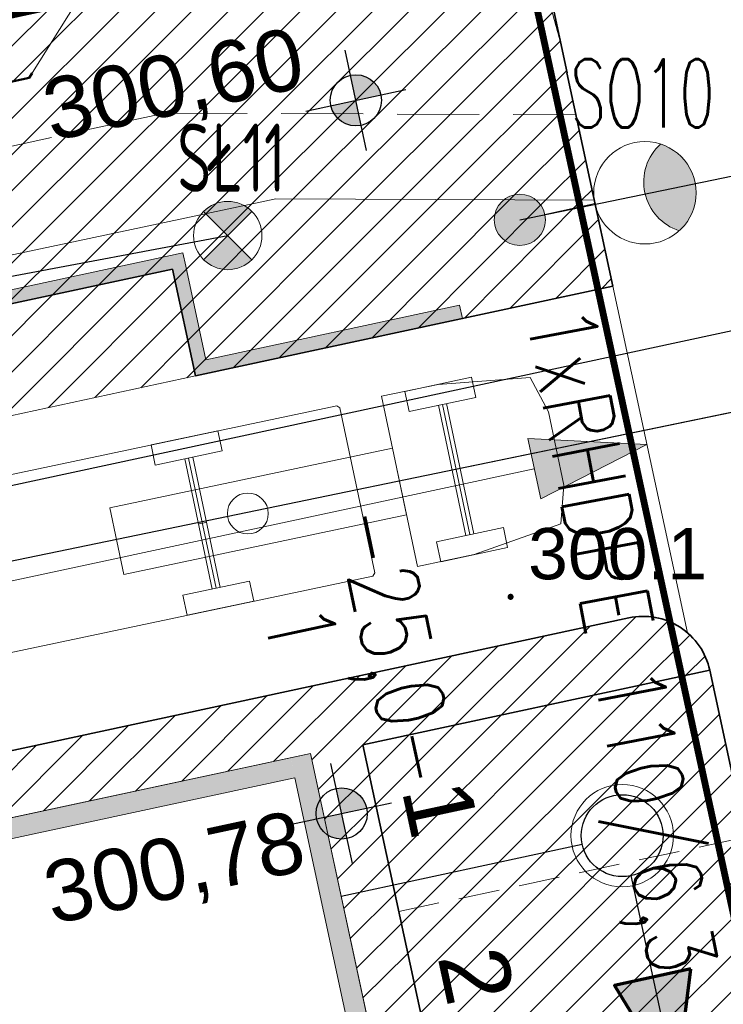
# Model space of a CAD drawing. Header units: metres. Extents: x 6567600 to 13135881, y 5574237 to 11149086.
# Tile 66 of 120: x 6567880 to 6567890, y 5574447 to 5574461. Entities that reach past the tile are written whole.
import ezdxf
from ezdxf.enums import TextEntityAlignment as Align

# ---------------------------------------------------------------- set-up
doc = ezdxf.new("R2010")
doc.units = ezdxf.units.M
for name, pattern in [('zzzxref_260316$0$_PZT$0$Kropki przerywana 1', [250, 150, -100]), ('zzzxref_260316$0$PR1183 Chorzów Metalowców V09_TT$0$Krawędzie ukryte', [1.7, 1.2, -0.5]), ('zzzxref_260316$0$PR1183 Chorzów Metalowców V09_TT$0$Przerywana', [2.4, 1.2, -1.2]), ('zzzxref_260316$0$PR1183 Chorzów Metalowców V09_TT$0$Przerywana gęsta', [0.9, 0.6, -0.3])]:
    doc.linetypes.add(name, pattern=pattern)
for name, color, linetype in [('SEL_atrybut_bloku1', 7, 'Continuous'), ('SEL_atrybut_bloku2', 9, 'Continuous'), ('zzzxref_260316$0$_MDCP$0$OTRN_O', 7, 'Continuous'), ('zzzxref_260316$0$_PZT$0$FORMA - Arch 01 - PZT 0 ZAKRES OPRACOWANIA', 7, 'Continuous'), ('zzzxref_260316$0$PR1183 Chorzów Metalowców V09_TT$0$01FORMA - PZT - Inne obiekty', 7, 'Continuous'), ('zzzxref_260316$0$PR1183 Chorzów Metalowców V09_TT$0$FORMA - Arch 01 - PZT 1 Strefy', 7, 'Continuous'), ('zzzxref_260316$0$PR1183 Chorzów Metalowców V09_TT$0$FORMA - Arch 01 - PZT 2 Budynki', 7, 'Continuous'), ('zzzxref_260316$0$PR1183 Chorzów Metalowców V09_TT$0$FORMA - Arch 01 - PZT 2 Inne obiekty', 7, 'Continuous'), ('zzzxref_260316$0$PR1183 Chorzów Metalowców V09_TT$0$FORMA - Arch 01 - PZT-3 Ukształtowanie terenu', 7, 'Continuous'), ('zzzxref_260316$0$PR1183 Chorzów Metalowców V09_TT$0$FORMA - Arch 01 - PZT-3 Zagospodarowanie', 7, 'Continuous')]:
    doc.layers.add(name, color=color, linetype=linetype)
for name, color, linetype, lineweight in [('SEL_OPIS_legenda', 7, 'Continuous', 18), ('SEL_sieci_oswietlenie_oprawy', 152, 'Continuous', 20), ('SEN_kanalizacja_kablowa', 30, 'SEN_t', 20), ('zzzxref_260316$0$_MDCP$0$OTRN', 7, 'Continuous', 13), ('zzzxref_260316$0$_MDCP$1$GES_PrzewodWodociagowy', 5, 'Continuous', 18), ('zzzxref_260316$0$_TT_KAN_D', 96, 'Continuous', 25), ('zzzxref_260316$0$_TT_KAN_S_ZEWN', 34, 'Continuous', 25)]:
    doc.layers.add(name, color=color, linetype=linetype, lineweight=lineweight)
doc.layers.add('SEL_sieci_kable_nN_oswietlenie', color=7, linetype='SEL_eNN', lineweight=30, true_color=0xff7a7a)
doc.styles.add('ARIAL', font='ARIALN.TTF', dxfattribs={"width": 0.8})
doc.styles.add('ROMANS', font='romans.shx', dxfattribs={"width": 0.8})
doc.styles.add('zzzxref_260316$0$$TD_AUDIT_GENERATED_(9E16A)', font='arial.ttf', dxfattribs={"width": 0.9})
doc.styles.add('zzzxref_260316$0$$TD_AUDIT_GENERATED_(B0E6E)', font='arial.ttf')
doc.styles.add('zzzxref_260316$0$$TD_AUDIT_GENERATED_(B0E75)', font='arial.ttf')
doc.linetypes.add('SEL_eNN', pattern='A,5,["eNN",ARIAL,S=1,R=0,X=1.45,Y=0.25],5', length=10)
doc.linetypes.add('SEN_t', pattern='A,5,["t",ARIAL,S=1,R=0,X=2.1,Y=0.25],5', length=10)
doc.linetypes.add('zzzxref_260316$0$PR1183 Chorzów Metalowców V09_TT$0$X 1_2', pattern='A,0,[8,PR1183 ChorzĂłw MetalowcĂłw V091.Shx,S=0.039206,R=0,X=0,Y=0],-4.94,0', length=4.94)
pattern_1 = [(45, (0, 1.2501), (-0.265165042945, 0.265165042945), [])]

# ---------------------------------------------------------------- blocks, each defined once
blk = doc.blocks.new('oprawa zewnetrzna stojaca')
for points in [[(2.625, 0, 0.267949), (2.25, 0.65, 0.57735), (2.25, -0.65, 0.267949)], [(0.375, 0, 1), (-0.375, 0, 1)]]:
    blk.add_hatch(color=256).paths.add_polyline_path(points)
blk.add_line((1.125, 0), (0.375, 0))
for centre, radius in [((1.875, 0), 0.75), ((0, 0), 0.375)]:
    blk.add_circle(centre, radius)
blk.add_arc((2.625, 0), 0.75, 120, 240)
at = {"layer": 'SEL_atrybut_bloku1', "style": 'ROMANS', "width": 0.6, "flags": 8}
blk.add_attdef('TYP', text='', height=1, dxfattribs=at).set_placement((1.873, 0.9), align=Align.CENTER)
at = {"layer": 'SEL_atrybut_bloku2', "style": 'ROMANS', "width": 0.6, "flags": 8}
for tag, p in [('OPIS1', (1.873, -1.638)), ('OPIS2', (1.873, -2.499))]:
    blk.add_attdef(tag, text='', height=0.75, dxfattribs=at).set_placement(p, align=Align.CENTER)
blk = doc.blocks.new('zzzxref_260316$0$_MDCP$0$OTRN')
at = {"layer": 'zzzxref_260316$0$_MDCP$0$OTRN', "color": 0, "const_width": 0.09}
blk.add_lwpolyline([(-0.045, 0, 1), (0.045, 0, 1)], format="xyb", close=True, dxfattribs=at)
at = {"layer": 'zzzxref_260316$0$_MDCP$0$OTRN_O', "color": 0, "style": 'zzzxref_260316$0$$TD_AUDIT_GENERATED_(9E16A)'}
blk.add_attdef('RZEDNA', (0.514, 0.515), '', height=1.5, dxfattribs=at)
blk = doc.blocks.new('zzzxref_260316$0$PR1183 Chorzów Metalowców V09_TT$0$Miejsca parkingowe 27[20]', base_point=(6567884.647, 5574449.116))
at = {"layer": 'zzzxref_260316$0$PR1183 Chorzów Metalowców V09_TT$0$FORMA - Arch 01 - PZT-3 Zagospodarowanie', "color": 7, "linetype": 'zzzxref_260316$0$PR1183 Chorzów Metalowców V09_TT$0$Przerywana gęsta', "lineweight": 13}
for p, q in [((6567885.173, 5574446.672), (6567890.252, 5574447.763)), ((6567885.698, 5574444.228), (6567890.777, 5574445.319)), ((6567886.223, 5574441.783), (6567891.302, 5574442.875)), ((6567886.748, 5574439.339), (6567891.828, 5574440.431))]:
    blk.add_line(p, q, dxfattribs=at)
at = {"layer": 'zzzxref_260316$0$PR1183 Chorzów Metalowców V09_TT$0$FORMA - Arch 01 - PZT-3 Zagospodarowanie', "color": 7, "lineweight": 13, "style": 'zzzxref_260316$0$$TD_AUDIT_GENERATED_(B0E75)'}
for tag, p in [('num_start_0', (6567885.782, 5574448.18)), ('num_start_1', (6567886.308, 5574445.736)), ('num_start_2', (6567886.833, 5574443.283)), ('num_start_3', (6567887.358, 5574440.847)), ('num_start_4', (6567887.884, 5574438.395))]:
    blk.add_attdef(tag, text='', height=1, rotation=282.1296, dxfattribs=at).set_placement(p, align=Align.MIDDLE_CENTER)
blk = doc.blocks.new('zzzxref_260316$0$PR1183 Chorzów Metalowców V09_TT$0$Koty wysokościowe_47', base_point=(6567884.543, 5574458.56))
at = {"layer": 'zzzxref_260316$0$PR1183 Chorzów Metalowców V09_TT$0$FORMA - Arch 01 - PZT-3 Ukształtowanie terenu', "linetype": 'Continuous', "lineweight": 25}
for points in [[(6567884.543, 5574458.56), (6567884.909, 5574458.638), (6567884.851, 5574458.773), (6567884.746, 5574458.875), (6567884.61, 5574458.928), (6567884.464, 5574458.926)], [(6567884.543, 5574458.56), (6567884.176, 5574458.481), (6567884.234, 5574458.346), (6567884.339, 5574458.245), (6567884.475, 5574458.191), (6567884.622, 5574458.193)]]:
    blk.add_hatch(color=6, dxfattribs=at).paths.add_polyline_path(points)
at = {"layer": 'zzzxref_260316$0$PR1183 Chorzów Metalowców V09_TT$0$FORMA - Arch 01 - PZT-3 Ukształtowanie terenu', "color": 6, "linetype": 'Continuous', "lineweight": 25}
for p, q in [((6567884.7, 5574457.826), (6567884.385, 5574459.293)), ((6567883.81, 5574458.402), (6567885.276, 5574458.717))]:
    blk.add_line(p, q, dxfattribs=at)
blk.add_circle((6567884.543, 5574458.56), 0.375, dxfattribs=at)
at = {"layer": 'zzzxref_260316$0$PR1183 Chorzów Metalowców V09_TT$0$FORMA - Arch 01 - PZT-3 Ukształtowanie terenu', "color": 6, "lineweight": 25, "insert": (6567880.118, 5574457.795), "char_height": 0.9, "attachment_point": 7, "rotation": 12.1296, "style": 'zzzxref_260316$0$$TD_AUDIT_GENERATED_(B0E6E)'}
blk.add_mtext('\\A1;{\\pql;\\fArial|b0|i0|c238|p0;\\W1.000000;300,60}', dxfattribs=at)
blk = doc.blocks.new('zzzxref_260316$0$PR1183 Chorzów Metalowców V09_TT$0$Koty wysokościowe_34', base_point=(6567884.334, 5574448.109))
at = {"layer": 'zzzxref_260316$0$PR1183 Chorzów Metalowców V09_TT$0$FORMA - Arch 01 - PZT-3 Ukształtowanie terenu', "linetype": 'Continuous', "lineweight": 25}
for points in [[(6567884.334, 5574448.109), (6567884.7, 5574448.188), (6567884.642, 5574448.322), (6567884.537, 5574448.424), (6567884.401, 5574448.478), (6567884.255, 5574448.476)], [(6567884.334, 5574448.109), (6567883.967, 5574448.031), (6567884.025, 5574447.896), (6567884.13, 5574447.794), (6567884.266, 5574447.74), (6567884.413, 5574447.743)]]:
    blk.add_hatch(color=6, dxfattribs=at).paths.add_polyline_path(points)
at = {"layer": 'zzzxref_260316$0$PR1183 Chorzów Metalowców V09_TT$0$FORMA - Arch 01 - PZT-3 Ukształtowanie terenu', "color": 6, "linetype": 'Continuous', "lineweight": 25}
for p, q in [((6567884.491, 5574447.376), (6567884.176, 5574448.843)), ((6567883.6, 5574447.952), (6567885.067, 5574448.267))]:
    blk.add_line(p, q, dxfattribs=at)
blk.add_circle((6567884.334, 5574448.109), 0.375, dxfattribs=at)
at = {"layer": 'zzzxref_260316$0$PR1183 Chorzów Metalowców V09_TT$0$FORMA - Arch 01 - PZT-3 Ukształtowanie terenu', "color": 6, "lineweight": 25, "insert": (6567880.129, 5574446.319), "char_height": 0.9, "attachment_point": 7, "rotation": 12.1296, "style": 'zzzxref_260316$0$$TD_AUDIT_GENERATED_(B0E6E)'}
blk.add_mtext('\\A1;{\\pql;\\fArial|b0|i0|c238|p0;\\W1.000000;300,78}', dxfattribs=at)
blk = doc.blocks.new('zzzxref_260316$0$PR1183 Chorzów Metalowców V09_TT$0$Linia_1', base_point=(6567876.138, 5574450.794))
at = {"layer": 'zzzxref_260316$0$PR1183 Chorzów Metalowców V09_TT$0$FORMA - Arch 01 - PZT-3 Zagospodarowanie', "linetype": 'Continuous', "lineweight": 0, "true_color": 0x000000}
blk.add_hatch(color=18, dxfattribs=at).paths.add_polyline_path([(6567888.806, 5574453.517), (6567887.06, 5574453.604), (6567887.25, 5574452.719)])
at = {"layer": 'zzzxref_260316$0$PR1183 Chorzów Metalowców V09_TT$0$FORMA - Arch 01 - PZT-3 Zagospodarowanie', "color": 7, "linetype": 'Continuous', "lineweight": 13}
for p, q in [((6567887.25, 5574452.719), (6567887.06, 5574453.604)), ((6567888.806, 5574453.517), (6567887.06, 5574453.604)), ((6567888.806, 5574453.517), (6567887.25, 5574452.719))]:
    blk.add_line(p, q, dxfattribs=at)
at = {"layer": 'zzzxref_260316$0$PR1183 Chorzów Metalowców V09_TT$0$FORMA - Arch 01 - PZT-3 Zagospodarowanie', "color": 7, "linetype": 'Continuous', "lineweight": 18}
blk.add_line((6567876.138, 5574450.794), (6567887.155, 5574453.162), dxfattribs=at)
blk = doc.blocks.new('zzzxref_260316$0$PR1183 Chorzów Metalowców V09_TT$0$Ściana_21', base_point=(6567882.192, 5574454.521))
at = {"layer": 'zzzxref_260316$0$PR1183 Chorzów Metalowców V09_TT$0$FORMA - Arch 01 - PZT 2 Inne obiekty', "linetype": 'Continuous', "lineweight": 13, "true_color": 0xbb77e3}
blk.add_hatch(color=191, dxfattribs=at).paths.add_polyline_path([(6567882.388, 5574454.563), (6567886.105, 5574455.362), (6567886.063, 5574455.557), (6567882.345, 5574454.758)])
at = {"layer": 'zzzxref_260316$0$PR1183 Chorzów Metalowców V09_TT$0$FORMA - Arch 01 - PZT 2 Inne obiekty', "color": 191, "linetype": 'Continuous', "lineweight": 13, "true_color": 0xbb77e3, "flags": 128}
for points in [[(6567886.063, 5574455.557), (6567882.345, 5574454.758)], [(6567886.105, 5574455.362), (6567886.063, 5574455.557)], [(6567882.388, 5574454.563), (6567886.105, 5574455.362)]]:
    blk.add_lwpolyline(points, dxfattribs=at)
blk = doc.blocks.new('zzzxref_260316$0$PR1183 Chorzów Metalowców V09_TT$0$Ściana_20', base_point=(6567881.856, 5574456.085))
at = {"layer": 'zzzxref_260316$0$PR1183 Chorzów Metalowców V09_TT$0$FORMA - Arch 01 - PZT 2 Inne obiekty', "linetype": 'Continuous', "lineweight": 13, "true_color": 0xbb77e3}
for points in [[(6567882.345, 5574454.758), (6567882.051, 5574456.127), (6567881.856, 5574456.085), (6567882.15, 5574454.716)], [(6567882.15, 5574454.716), (6567882.192, 5574454.521), (6567882.345, 5574454.758)], [(6567882.345, 5574454.758), (6567882.192, 5574454.521), (6567882.388, 5574454.563)]]:
    blk.add_hatch(color=191, dxfattribs=at).paths.add_polyline_path(points)
at = {"layer": 'zzzxref_260316$0$PR1183 Chorzów Metalowców V09_TT$0$FORMA - Arch 01 - PZT 2 Inne obiekty', "color": 191, "linetype": 'Continuous', "lineweight": 13, "true_color": 0xbb77e3, "flags": 128}
for points in [[(6567881.856, 5574456.085), (6567882.192, 5574454.521)], [(6567882.345, 5574454.758), (6567882.051, 5574456.127)], [(6567882.192, 5574454.521), (6567882.388, 5574454.563)]]:
    blk.add_lwpolyline(points, dxfattribs=at)
blk = doc.blocks.new('zzzxref_260316$0$PR1183 Chorzów Metalowców V09_TT$0$Ściana_19', base_point=(6567874.816, 5574454.572))
at = {"layer": 'zzzxref_260316$0$PR1183 Chorzów Metalowców V09_TT$0$FORMA - Arch 01 - PZT 2 Inne obiekty', "linetype": 'Continuous', "lineweight": 13, "true_color": 0xbb77e3}
for points in [[(6567881.814, 5574456.281), (6567874.774, 5574454.768), (6567874.816, 5574454.572), (6567881.856, 5574456.085)], [(6567881.814, 5574456.281), (6567881.856, 5574456.085), (6567882.009, 5574456.323)], [(6567881.856, 5574456.085), (6567882.051, 5574456.127), (6567882.009, 5574456.323)]]:
    blk.add_hatch(color=191, dxfattribs=at).paths.add_polyline_path(points)
at = {"layer": 'zzzxref_260316$0$PR1183 Chorzów Metalowców V09_TT$0$FORMA - Arch 01 - PZT 2 Inne obiekty', "color": 191, "linetype": 'Continuous', "lineweight": 13, "true_color": 0xbb77e3, "flags": 128}
for points in [[(6567882.009, 5574456.323), (6567874.774, 5574454.768)], [(6567882.009, 5574456.323), (6567882.051, 5574456.127)], [(6567874.816, 5574454.572), (6567881.856, 5574456.085)]]:
    blk.add_lwpolyline(points, dxfattribs=at)
blk = doc.blocks.new('zzzxref_260316$0$PR1183 Chorzów Metalowców V09_TT$0$Ściana_5', base_point=(6567883.877, 5574448.989))
at = {"layer": 'zzzxref_260316$0$PR1183 Chorzów Metalowców V09_TT$0$FORMA - Arch 01 - PZT 2 Budynki', "linetype": 'Continuous', "lineweight": 0, "true_color": 0x000000}
for points in [[(6567869.028, 5574445.491), (6567883.647, 5574448.633), (6567883.584, 5574448.926), (6567868.965, 5574445.784)], [(6567868.965, 5574445.784), (6567868.672, 5574445.721), (6567868.735, 5574445.428)], [(6567868.965, 5574445.784), (6567868.735, 5574445.428), (6567869.028, 5574445.491)]]:
    blk.add_hatch(color=18, dxfattribs=at).paths.add_polyline_path(points)
at = {"layer": 'zzzxref_260316$0$PR1183 Chorzów Metalowców V09_TT$0$FORMA - Arch 01 - PZT 2 Budynki', "color": 7, "linetype": 'Continuous', "lineweight": 18, "flags": 128}
for points in [[(6567883.584, 5574448.926), (6567868.965, 5574445.784)], [(6567868.735, 5574445.428), (6567883.647, 5574448.633)], [(6567868.735, 5574445.428), (6567868.672, 5574445.721)]]:
    blk.add_lwpolyline(points, dxfattribs=at)
blk = doc.blocks.new('zzzxref_260316$0$PR1183 Chorzów Metalowców V09_TT$0$Ściana_4', base_point=(6567887.371, 5574432.73))
at = {"layer": 'zzzxref_260316$0$PR1183 Chorzów Metalowców V09_TT$0$FORMA - Arch 01 - PZT 2 Budynki', "linetype": 'Continuous', "lineweight": 0, "true_color": 0x000000}
for points in [[(6567883.877, 5574448.989), (6567883.584, 5574448.926), (6567883.647, 5574448.633)], [(6567883.647, 5574448.633), (6567883.94, 5574448.696), (6567883.877, 5574448.989)], [(6567883.647, 5574448.633), (6567887.078, 5574432.667), (6567887.371, 5574432.73), (6567883.94, 5574448.696)]]:
    blk.add_hatch(color=18, dxfattribs=at).paths.add_polyline_path(points)
at = {"layer": 'zzzxref_260316$0$PR1183 Chorzów Metalowców V09_TT$0$FORMA - Arch 01 - PZT 2 Budynki', "color": 7, "linetype": 'Continuous', "lineweight": 18, "flags": 128}
for points in [[(6567883.877, 5574448.989), (6567883.584, 5574448.926)], [(6567887.371, 5574432.73), (6567883.877, 5574448.989)], [(6567883.647, 5574448.633), (6567887.078, 5574432.667)]]:
    blk.add_lwpolyline(points, dxfattribs=at)
blk = doc.blocks.new('zzzxref_260316')
at = {"layer": 'zzzxref_260316$0$_TT_KAN_S_ZEWN', "lineweight": 70}
blk.add_hatch(color=256, dxfattribs=at).paths.add_polyline_path([(6567889.45, 5574447.083), (6567888.329, 5574446.84), (6567889.237, 5574445.357)])
at = {"layer": 'zzzxref_260316$0$PR1183 Chorzów Metalowców V09_TT$0$FORMA - Arch 01 - PZT 1 Strefy', "linetype": 'Continuous', "lineweight": 0, "true_color": 0x786554}
h = blk.add_hatch(dxfattribs=at)
h.set_pattern_fill('ANSI31', color=37, scale=3, style=0)
h.set_pattern_definition(pattern_1)
h.paths.add_polyline_path([(6567884.905, 5574472.973), (6567851.261, 5574465.742), (6567851.757, 5574463.435), (6567855.246, 5574457.551), (6567862.162, 5574456.357), (6567879.755, 5574460.138), (6567881.026, 5574462.166), (6567882.349, 5574464.276), (6567886.2, 5574464.979), (6567886.604, 5574465.066)])
h = blk.add_hatch(dxfattribs=at)
h.set_pattern_fill('ANSI31', color=37, scale=3, style=0)
h.set_pattern_definition(pattern_1)
h.paths.add_polyline_path([(6567855.246, 5574457.551), (6567851.757, 5574463.435), (6567854.181, 5574452.156), (6567854.544, 5574450.466), (6567856.5, 5574450.886), (6567856.137, 5574452.572), (6567883.371, 5574458.365), (6567888.037, 5574458.345), (6567887.53, 5574460.703, 0.007414), (6567887.327, 5574461.398), (6567886.587, 5574465.143), (6567882.349, 5574464.276), (6567879.755, 5574460.138), (6567862.162, 5574456.357)])
at = {"layer": 'zzzxref_260316$0$PR1183 Chorzów Metalowców V09_TT$0$FORMA - Arch 01 - PZT 1 Strefy', "linetype": 'Continuous', "lineweight": 0, "true_color": 0x577933}
h = blk.add_hatch(dxfattribs=at)
h.set_pattern_fill('ANSI31', color=77, scale=3, style=0)
h.set_pattern_definition(pattern_1)
h.paths.add_polyline_path([(6567874.014, 5574370.037), (6567903.73, 5574376.76), (6567926.87, 5574389.48), (6567941.769, 5574411.258), (6567945.87, 5574426.93), (6567946.274, 5574439.041), (6567944.961, 5574439.568), (6567943.09, 5574448.275), (6567939.696, 5574459.298), (6567938.856, 5574458.437), (6567945.454, 5574427.738), (6567940.566, 5574426.687), (6567942.208, 5574419.044, -0.198349), (6567940.833, 5574411.513), (6567926.815, 5574391.018), (6567903.433, 5574378.164), (6567873.643, 5574371.762)])
h = blk.add_hatch(dxfattribs=at)
h.set_pattern_fill('ANSI31', color=77, scale=3, style=0)
h.set_pattern_definition(pattern_1)
h.paths.add_polyline_path([(6567856.5, 5574450.883), (6567867.644, 5574453.192), (6567867.702, 5574452.91), (6567867.754, 5574452.668), (6567875.153, 5574454.258), (6567874.816, 5574455.822), (6567881.856, 5574457.335), (6567882.192, 5574455.771), (6567886.105, 5574456.612), (6567888.307, 5574457.085), (6567888.037, 5574458.345), (6567883.371, 5574458.365), (6567856.137, 5574452.572)])
at = {"layer": 'zzzxref_260316$0$PR1183 Chorzów Metalowców V09_TT$0$FORMA - Arch 01 - PZT 1 Strefy', "linetype": 'Continuous', "lineweight": 0, "true_color": 0x7c7938}
h = blk.add_hatch(dxfattribs=at)
h.set_pattern_fill('ANSI31', color=57, scale=3, style=0)
h.set_pattern_definition(pattern_1)
h.paths.add_polyline_path([(6567874.816, 5574455.822), (6567875.153, 5574454.258), (6567882.192, 5574455.771), (6567881.856, 5574457.335)])
at = {"layer": 'zzzxref_260316$0$PR1183 Chorzów Metalowców V09_TT$0$FORMA - Arch 01 - PZT 1 Strefy', "linetype": 'Continuous', "lineweight": 0, "true_color": 0x606060}
h = blk.add_hatch(dxfattribs=at)
h.set_pattern_fill('ANSI31', color=251, scale=3, style=0)
h.set_pattern_definition(pattern_1)
h.paths.add_polyline_path([(6567871.897, 5574369.582), (6567874.014, 5574370.037), (6567873.643, 5574371.762), (6567903.422, 5574378.162), (6567909.835, 5574381.687), (6567906.331, 5574397.99), (6567901.444, 5574396.94), (6567900.638, 5574400.689, 0.414214), (6567899.925, 5574401.149), (6567899.749, 5574401.111), (6567903.66, 5574382.913), (6567879.003, 5574377.614), (6567879.525, 5574375.189), (6567879.51, 5574375.186), (6567873.199, 5574373.83), (6567872.678, 5574376.254), (6567872.546, 5574376.226), (6567856.579, 5574450.519), (6567867.702, 5574452.91), (6567867.644, 5574453.192), (6567854.542, 5574450.478), (6567857.367, 5574437.331), (6567857.331, 5574437.354), (6567866.955, 5574392.574), (6567867.301, 5574390.966), (6567869.023, 5574382.952), (6567871.013, 5574373.692), (6567871.082, 5574373.375), (6567871.526, 5574371.307)])
h = blk.add_hatch(dxfattribs=at)
h.set_pattern_fill('ANSI31', color=251, scale=3, style=0)
h.set_pattern_definition(pattern_1)
h.paths.add_polyline_path([(6567873.813, 5574449.06), (6567873.254, 5574449.421), (6567868.664, 5574448.435), (6567868.965, 5574447.035), (6567883.877, 5574450.239), (6567887.039, 5574435.525), (6567887.215, 5574435.563, 0.414595), (6567887.676, 5574436.276), (6567884.647, 5574450.366), (6567889.726, 5574451.46, 0.413738), (6567888.539, 5574452.225)])
at = {"layer": 'zzzxref_260316$0$PR1183 Chorzów Metalowców V09_TT$0$FORMA - Arch 01 - PZT 1 Strefy', "linetype": 'Continuous', "lineweight": 0, "true_color": 0x4b7a78}
h = blk.add_hatch(dxfattribs=at)
h.set_pattern_fill('ANSI31', color=137, scale=3, style=0)
h.set_pattern_definition(pattern_1)
h.paths.add_polyline_path([(6567889.726, 5574451.458), (6567884.647, 5574450.366), (6567887.555, 5574436.836), (6567892.634, 5574437.928)])
at = {"color": 30, "linetype": 'zzzxref_260316$0$PR1183 Chorzów Metalowców V09_TT$0$Przerywana', "lineweight": 50}
for p, q in [((6567882.349, 5574464.276), (6567879.755, 5574460.138)), ((6567879.755, 5574460.138), (6567862.162, 5574456.357))]:
    blk.add_line(p, q, dxfattribs=at)
at = {"color": 7, "linetype": 'Continuous', "lineweight": 13}
for p, q in [((6567886.155, 5574453.433), (6567885.752, 5574455.341)), ((6567886.214, 5574453.446), (6567885.811, 5574455.354)), ((6567886.273, 5574453.458), (6567885.87, 5574455.366)), ((6567882.438, 5574452.648), (6567882.035, 5574454.556)), ((6567882.496, 5574452.66), (6567882.093, 5574454.568)), ((6567882.555, 5574452.673), (6567882.152, 5574454.581)), ((6567882.344, 5574453.625), (6567882.246, 5574453.604)), ((6567882.334, 5574453.623), (6567882.334, 5574453.623))]:
    blk.add_line(p, q, dxfattribs=at)
at = {"color": 7, "linetype": 'Continuous', "lineweight": 13, "flags": 128}
for points in [[(6567885.749, 5574455.647), (6567884.918, 5574455.472), (6567885.445, 5574452.977)], [(6567885.26, 5574455.544), (6567886.238, 5574455.751), (6567886.3, 5574455.457)], [(6567887.362, 5574455.245), (6567887.094, 5574455.748), (6567885.749, 5574455.647)], [(6567886.3, 5574455.457), (6567885.322, 5574455.25), (6567885.26, 5574455.544)], [(6567884.789, 5574452.838), (6567871.189, 5574449.966), (6567870.662, 5574452.461), (6567884.262, 5574455.333)], [(6567884.262, 5574455.333), (6567884.309, 5574455.302), (6567884.82, 5574452.886), (6567884.789, 5574452.838)], [(6567887.547, 5574453.604), (6567887.589, 5574454.172), (6567887.362, 5574455.245)], [(6567881.542, 5574454.759), (6567882.52, 5574454.965), (6567882.582, 5574454.672)], [(6567885.284, 5574453.735), (6567885.078, 5574454.713), (6567880.939, 5574453.839)], [(6567882.582, 5574454.672), (6567881.604, 5574454.465), (6567881.542, 5574454.759)], [(6567880.939, 5574453.839), (6567881.146, 5574452.861), (6567885.284, 5574453.735)], [(6567885.445, 5574452.977), (6567886.276, 5574453.152), (6567887.547, 5574453.604)], [(6567886.703, 5574453.549), (6567885.725, 5574453.342), (6567885.787, 5574453.049)], [(6567885.787, 5574453.049), (6567886.765, 5574453.256), (6567886.703, 5574453.549)], [(6567882.985, 5574452.764), (6567882.007, 5574452.557), (6567882.069, 5574452.264)], [(6567882.069, 5574452.264), (6567883.047, 5574452.47), (6567882.985, 5574452.764)]]:
    blk.add_lwpolyline(points, dxfattribs=at)
at = {"color": 7, "linetype": 'Continuous', "lineweight": 13}
blk.add_circle((6567882.96, 5574453.755), 0.3, dxfattribs=at)
at = {"layer": 'Defpoints', "color": 6, "linetype": 'zzzxref_260316$0$_PZT$0$Kropki przerywana 1', "lineweight": 50, "ltscale": 0.01, "const_width": 0.5}
blk.add_lwpolyline([(6567846.825, 5574464.572), (6567852.935, 5574465.886), (6567856.959, 5574459.099), (6567863.876, 5574457.905), (6567881.468, 5574461.686), (6567884.062, 5574465.823), (6567941.534, 5574478.091)], dxfattribs=at)
at = {"layer": 'zzzxref_260316$0$_MDCP$1$GES_PrzewodWodociagowy', "color": 5, "linetype": 'Continuous', "lineweight": 18}
blk.add_lwpolyline([(6567818.054, 5574440.375), (6567892.06, 5574455.65), (6567958.853, 5574454.349)], dxfattribs=at)
at = {"layer": 'zzzxref_260316$0$_PZT$0$FORMA - Arch 01 - PZT 0 ZAKRES OPRACOWANIA', "color": 6, "linetype": 'zzzxref_260316$0$_PZT$0$Kropki przerywana 1', "lineweight": 50, "ltscale": 0.01, "const_width": 0.5}
blk.add_lwpolyline([(6567846.825, 5574464.572), (6567852.935, 5574465.886), (6567856.959, 5574459.099), (6567863.876, 5574457.905), (6567881.468, 5574461.686), (6567884.062, 5574465.823), (6567941.534, 5574478.091)], dxfattribs=at)
at = {"layer": 'zzzxref_260316$0$_TT_KAN_D'}
blk.add_lwpolyline([(6567870.038, 5574452.136), (6567902.16, 5574459.039)], dxfattribs=at)
at = {"layer": 'zzzxref_260316$0$_TT_KAN_S_ZEWN'}
blk.add_line((6567884.326, 5574448.15), (6567887.858, 5574448.909), dxfattribs=at)
blk.add_lwpolyline([(6567888.571, 5574448.449), (6567889.903, 5574442.265)], dxfattribs=at)
at = {"layer": 'zzzxref_260316$0$_TT_KAN_S_ZEWN', "lineweight": 70}
blk.add_lwpolyline([(6567889.45, 5574447.083), (6567888.329, 5574446.84), (6567889.237, 5574445.357), (6567889.45, 5574447.083)], dxfattribs=at)
at = {"layer": 'zzzxref_260316$0$_TT_KAN_S_ZEWN', "lineweight": 13}
blk.add_circle((6567888.444, 5574449.035), 0.75, dxfattribs=at)
at = {"layer": 'zzzxref_260316$0$_TT_KAN_S_ZEWN', "lineweight": 30}
blk.add_circle((6567888.444, 5574449.035), 0.6, dxfattribs=at)
at = {"layer": 'zzzxref_260316$0$PR1183 Chorzów Metalowców V09_TT$0$01FORMA - PZT - Inne obiekty', "color": 5, "linetype": 'zzzxref_260316$0$PR1183 Chorzów Metalowców V09_TT$0$X 1_2', "lineweight": 25}
blk.add_line((6567892.06, 5574455.65), (6567849.801, 5574446.928), dxfattribs=at)
at = {"layer": 'zzzxref_260316$0$PR1183 Chorzów Metalowców V09_TT$0$FORMA - Arch 01 - PZT 1 Strefy', "color": 254, "linetype": 'Continuous', "lineweight": 13, "true_color": 0xd2d2ff}
for p, q in [((6567886.587, 5574465.143), (6567887.53, 5574460.703)), ((6567887.53, 5574460.703), (6567888.307, 5574457.085)), ((6567888.307, 5574457.085), (6567882.192, 5574455.771)), ((6567882.192, 5574455.771), (6567875.153, 5574454.258)), ((6567873.813, 5574449.06), (6567888.539, 5574452.225)), ((6567889.726, 5574451.458), (6567892.634, 5574437.928))]:
    blk.add_line(p, q, dxfattribs=at)
at = {"layer": 'zzzxref_260316$0$PR1183 Chorzów Metalowców V09_TT$0$FORMA - Arch 01 - PZT 1 Strefy', "color": 31, "linetype": 'Continuous', "lineweight": 0, "true_color": 0xf1cba9}
for p, q in [((6567882.349, 5574464.276), (6567879.755, 5574460.138)), ((6567879.755, 5574460.138), (6567881.026, 5574462.166)), ((6567888.037, 5574458.345), (6567887.53, 5574460.703)), ((6567879.755, 5574460.138), (6567862.162, 5574456.357)), ((6567856.137, 5574452.572), (6567883.371, 5574458.365)), ((6567883.371, 5574458.365), (6567888.037, 5574458.345))]:
    blk.add_line(p, q, dxfattribs=at)
at = {"layer": 'zzzxref_260316$0$PR1183 Chorzów Metalowców V09_TT$0$FORMA - Arch 01 - PZT 1 Strefy', "color": 71, "linetype": 'Continuous', "lineweight": 13, "true_color": 0xaff266}
for p, q in [((6567883.371, 5574458.365), (6567856.137, 5574452.572)), ((6567888.037, 5574458.345), (6567883.371, 5574458.365)), ((6567888.307, 5574457.085), (6567888.037, 5574458.345)), ((6567874.816, 5574455.822), (6567881.856, 5574457.335)), ((6567881.856, 5574457.335), (6567882.192, 5574455.771)), ((6567886.105, 5574456.612), (6567888.307, 5574457.085)), ((6567882.192, 5574455.771), (6567886.105, 5574456.612))]:
    blk.add_line(p, q, dxfattribs=at)
at = {"layer": 'zzzxref_260316$0$PR1183 Chorzów Metalowców V09_TT$0$FORMA - Arch 01 - PZT 1 Strefy', "color": 51, "linetype": 'Continuous', "lineweight": 13, "true_color": 0xf9f271}
for p, q in [((6567881.856, 5574457.335), (6567874.816, 5574455.822)), ((6567882.192, 5574455.771), (6567881.856, 5574457.335)), ((6567875.153, 5574454.258), (6567882.192, 5574455.771))]:
    blk.add_line(p, q, dxfattribs=at)
at = {"layer": 'zzzxref_260316$0$PR1183 Chorzów Metalowców V09_TT$0$FORMA - Arch 01 - PZT 1 Strefy', "color": 9, "linetype": 'Continuous', "lineweight": 13}
for p, q in [((6567888.539, 5574452.225), (6567873.813, 5574449.06)), ((6567884.647, 5574450.366), (6567889.726, 5574451.46)), ((6567887.676, 5574436.276), (6567884.647, 5574450.366)), ((6567868.965, 5574447.035), (6567883.877, 5574450.239)), ((6567883.877, 5574450.239), (6567887.039, 5574435.525))]:
    blk.add_line(p, q, dxfattribs=at)
at = {"layer": 'zzzxref_260316$0$PR1183 Chorzów Metalowców V09_TT$0$FORMA - Arch 01 - PZT 1 Strefy', "color": 131, "linetype": 'Continuous', "lineweight": 13, "true_color": 0x97f4f0}
for p, q in [((6567889.726, 5574451.458), (6567884.647, 5574450.366)), ((6567892.634, 5574437.928), (6567889.726, 5574451.458)), ((6567884.647, 5574450.366), (6567887.555, 5574436.836))]:
    blk.add_line(p, q, dxfattribs=at)
at = {"layer": 'zzzxref_260316$0$PR1183 Chorzów Metalowców V09_TT$0$FORMA - Arch 01 - PZT 1 Strefy', "color": 254, "linetype": 'Continuous', "lineweight": 0, "true_color": 0xe3cfb5}
for p, q in [((6567883.877, 5574450.239), (6567868.965, 5574447.035)), ((6567887.371, 5574433.981), (6567883.877, 5574450.239))]:
    blk.add_line(p, q, dxfattribs=at)
at = {"layer": 'zzzxref_260316$0$PR1183 Chorzów Metalowców V09_TT$0$FORMA - Arch 01 - PZT 1 Strefy', "color": 31, "linetype": 'Continuous', "lineweight": 0, "true_color": 0xf1cba9}
blk.add_arc((6567863.985, 5574454.202), 24.426, 15.4337, 17.1327, dxfattribs=at)
at = {"layer": 'zzzxref_260316$0$PR1183 Chorzów Metalowców V09_TT$0$FORMA - Arch 01 - PZT 1 Strefy', "color": 9, "linetype": 'Continuous', "lineweight": 13}
blk.add_arc((6567888.749, 5574451.248), 1, 12.2342, 102.1411, dxfattribs=at)
at = {"layer": 'zzzxref_260316$0$PR1183 Chorzów Metalowców V09_TT$0$FORMA - Arch 01 - PZT 1 Strefy', "color": 254, "linetype": 'Continuous', "lineweight": 13, "true_color": 0xd2d2ff}
blk.add_arc((6567888.749, 5574451.248), 1, 12.1296, 102.1296, dxfattribs=at)
at = {"layer": 'zzzxref_260316$0$PR1183 Chorzów Metalowców V09_TT$0$FORMA - Arch 01 - PZT-3 Zagospodarowanie', "color": 7, "linetype": 'Continuous', "lineweight": 35}
for p, q in [((6567884.58, 5574474.437), (6567887.637, 5574460.214)), ((6567888.307, 5574457.085), (6567887.635, 5574460.214)), ((6567874.816, 5574455.822), (6567881.856, 5574457.335)), ((6567881.856, 5574457.335), (6567882.192, 5574455.771)), ((6567882.192, 5574455.771), (6567888.307, 5574457.085)), ((6567888.539, 5574452.225), (6567873.813, 5574449.06)), ((6567889.726, 5574451.458), (6567884.647, 5574450.366)), ((6567893.154, 5574435.51), (6567889.726, 5574451.458)), ((6567884.647, 5574450.366), (6567887.676, 5574436.276))]:
    blk.add_line(p, q, dxfattribs=at)
at = {"layer": 'zzzxref_260316$0$PR1183 Chorzów Metalowców V09_TT$0$FORMA - Arch 01 - PZT-3 Zagospodarowanie', "color": 8, "linetype": 'zzzxref_260316$0$PR1183 Chorzów Metalowców V09_TT$0$Krawędzie ukryte', "lineweight": 13}
for q in [(6567850.075, 5574452.814), (6567887.768, 5574459.596)]:
    blk.add_line((6567881.748, 5574459.622), q, dxfattribs=at)
at = {"layer": 'zzzxref_260316$0$PR1183 Chorzów Metalowców V09_TT$0$FORMA - Arch 01 - PZT-3 Zagospodarowanie', "color": 7, "linetype": 'Continuous', "lineweight": 18}
for p, q in [((6567856.137, 5574452.572), (6567883.371, 5574458.365)), ((6567883.371, 5574458.365), (6567888.037, 5574458.345)), ((6567888.307, 5574457.085), (6567889.399, 5574452.008)), ((6567882.192, 5574455.771), (6567875.153, 5574454.258))]:
    blk.add_line(p, q, dxfattribs=at)
at = {"layer": 'zzzxref_260316$0$PR1183 Chorzów Metalowców V09_TT$0$FORMA - Arch 01 - PZT-3 Zagospodarowanie', "color": 7, "linetype": 'Continuous', "lineweight": 35}
blk.add_arc((6567888.749, 5574451.248), 1, 12.1296, 102.1296, dxfattribs=at)
at = {"layer": 'zzzxref_260316$0$_MDCP$0$OTRN', "color": 14, "xscale": 0.5, "yscale": 0.5, "zscale": 0.5}
blk.add_blockref('zzzxref_260316$0$_MDCP$0$OTRN', (6567886.809, 5574452.534, 300.061), dxfattribs=at).add_auto_attribs({'RZEDNA': '300.1'})
at = {"layer": 'zzzxref_260316$0$PR1183 Chorzów Metalowców V09_TT$0$FORMA - Arch 01 - PZT 2 Budynki', "color": 7, "lineweight": 18}
for name, p in [('zzzxref_260316$0$PR1183 Chorzów Metalowców V09_TT$0$Ściana_5', (6567883.877, 5574450.239)), ('zzzxref_260316$0$PR1183 Chorzów Metalowców V09_TT$0$Ściana_4', (6567887.371, 5574433.981))]:
    blk.add_blockref(name, p, dxfattribs=at)
at = {"layer": 'zzzxref_260316$0$PR1183 Chorzów Metalowców V09_TT$0$FORMA - Arch 01 - PZT 2 Inne obiekty', "color": 191, "lineweight": 13, "true_color": 0xbb77e3}
for name, p in [('zzzxref_260316$0$PR1183 Chorzów Metalowców V09_TT$0$Ściana_19', (6567874.816, 5574455.822)), ('zzzxref_260316$0$PR1183 Chorzów Metalowców V09_TT$0$Ściana_20', (6567881.856, 5574457.335)), ('zzzxref_260316$0$PR1183 Chorzów Metalowców V09_TT$0$Ściana_21', (6567882.192, 5574455.771))]:
    blk.add_blockref(name, p, dxfattribs=at)
at = {"layer": 'zzzxref_260316$0$PR1183 Chorzów Metalowców V09_TT$0$FORMA - Arch 01 - PZT-3 Ukształtowanie terenu', "color": 6, "lineweight": 25}
for name, p in [('zzzxref_260316$0$PR1183 Chorzów Metalowców V09_TT$0$Koty wysokościowe_47', (6567884.543, 5574459.81)), ('zzzxref_260316$0$PR1183 Chorzów Metalowców V09_TT$0$Koty wysokościowe_34', (6567884.334, 5574449.359))]:
    blk.add_blockref(name, p, dxfattribs=at)
at = {"layer": 'zzzxref_260316$0$PR1183 Chorzów Metalowców V09_TT$0$FORMA - Arch 01 - PZT-3 Zagospodarowanie', "color": 7, "linetype": 'Continuous', "lineweight": 18}
blk.add_blockref('zzzxref_260316$0$PR1183 Chorzów Metalowców V09_TT$0$Linia_1', (6567876.138, 5574452.044), dxfattribs=at)
at = {"layer": 'zzzxref_260316$0$PR1183 Chorzów Metalowców V09_TT$0$FORMA - Arch 01 - PZT-3 Zagospodarowanie', "color": 7, "linetype": 'zzzxref_260316$0$PR1183 Chorzów Metalowców V09_TT$0$Przerywana gęsta', "lineweight": 15}
ref = blk.add_blockref('zzzxref_260316$0$PR1183 Chorzów Metalowców V09_TT$0$Miejsca parkingowe 27[20]', (6567884.647, 5574450.366), dxfattribs=at)
ref.add_attrib('num_start', '1', dxfattribs={"color": 7, "lineweight": 13, "height": 1, "rotation": 282.1296, "style": 'zzzxref_260316$0$$TD_AUDIT_GENERATED_(B0E75)'}).set_placement((6567885.782, 5574449.43), align=Align.MIDDLE_CENTER)
ref.add_attrib('num_start_1', '2', dxfattribs={"color": 7, "lineweight": 13, "height": 1, "rotation": 282.1296, "style": 'zzzxref_260316$0$$TD_AUDIT_GENERATED_(B0E75)'}).set_placement((6567886.308, 5574446.986), align=Align.MIDDLE_CENTER)
ref.add_attrib('num_start_2', '3', dxfattribs={"color": 7, "lineweight": 13, "height": 1, "rotation": 282.1296, "style": 'zzzxref_260316$0$$TD_AUDIT_GENERATED_(B0E75)'}).set_placement((6567886.833, 5574444.533), align=Align.MIDDLE_CENTER)
ref.add_attrib('num_start_3', '4', dxfattribs={"color": 7, "lineweight": 13, "height": 1, "rotation": 282.1296, "style": 'zzzxref_260316$0$$TD_AUDIT_GENERATED_(B0E75)'}).set_placement((6567887.358, 5574442.097), align=Align.MIDDLE_CENTER)
ref.add_attrib('num_start_4', '5', dxfattribs={"color": 7, "lineweight": 13, "height": 1, "rotation": 282.1296, "style": 'zzzxref_260316$0$$TD_AUDIT_GENERATED_(B0E75)'}).set_placement((6567887.884, 5574439.645), align=Align.MIDDLE_CENTER)
blk = doc.blocks.new('oprawa zewnetrzna parkowa')
for points in [[(0.354, 0.354, 0.414214), (-0.354, 0.354), (0, 0)], [(-0.354, -0.354, 0.414214), (0.354, -0.354), (0, 0)]]:
    blk.add_hatch(color=256).paths.add_polyline_path(points)
for p, q in [((-0.354, -0.354), (0.354, 0.354)), ((-0.354, 0.354), (0.354, -0.354))]:
    blk.add_line(p, q)
blk.add_circle((0, 0), 0.5)
at = {"layer": 'SEL_atrybut_bloku1', "style": 'ROMANS', "width": 0.6, "flags": 8}
blk.add_attdef('TYP', text='', height=1, dxfattribs=at).set_placement((0.053, 0.641), align=Align.CENTER)
at = {"layer": 'SEL_atrybut_bloku2', "style": 'ROMANS', "width": 0.6, "flags": 8}
for tag, p in [('OPIS1', (-0.034, -1.403)), ('OPIS2', (-0.034, -2.264))]:
    blk.add_attdef(tag, text='', height=0.75, dxfattribs=at).set_placement(p, align=Align.CENTER)

msp = doc.modelspace()

# ---------------------------------------------------------------- linework, layer by layer
at = {"layer": 'SEL_sieci_kable_nN_oswietlenie', "ltscale": 0.5}
msp.add_line((6567874.445, 5574456.283), (6567882.666, 5574457.828), dxfattribs=at)
at = {"layer": 'SEL_sieci_kable_nN_oswietlenie', "ltscale": 0.8}
msp.add_lwpolyline([(6567886.944, 5574458.058), (6567902.83, 5574461.346), (6567905.9, 5574457.175), (6567905.9, 5574457.175), (6567932.597, 5574462.925), (6567933.231, 5574462.358)], dxfattribs=at)
at = {"layer": 'SEN_kanalizacja_kablowa', "ltscale": 0.5, "const_width": 0.1}
msp.add_lwpolyline([(6567885.106, 5574470.799), (6567894.008, 5574429.727)], dxfattribs=at)

# ---------------------------------------------------------------- block references
at = {"ltscale": 0.5}
msp.add_blockref('zzzxref_260316', (0, 0), dxfattribs=at)
at = {"layer": 'SEL_sieci_oswietlenie_oprawy'}
ref = msp.add_blockref('oprawa zewnetrzna stojaca', (6567886.944, 5574458.058), dxfattribs=dict(at, rotation=12.20053319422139))
ref.add_attrib('TYP', 'SO10', dxfattribs={"layer": 'SEL_atrybut_bloku1', "height": 1, "style": 'ROMANS', "width": 0.6, "flags": 8}).set_placement((6567888.742, 5574459.412), align=Align.CENTER)
msp.add_blockref('oprawa zewnetrzna parkowa', (6567882.666, 5574457.828), dxfattribs=at).add_auto_attribs({'TYP': 'SŁ11'})

# ---------------------------------------------------------------- texts
at = {"layer": 'SEL_OPIS_legenda', "lineweight": 30, "style": 'ROMANS', "width": 0.8}
for s, rotation, p in [('1xRHDPE 110/6,3', 280.7389, (6567887.025, 5574456.681)), ('-25,0-', 282.1292, (6567884.225, 5574453.754)), ('1', 282.1292, (6567883.179, 5574452.295))]:
    msp.add_text(s, height=1, rotation=rotation, dxfattribs=at).set_placement(p)

doc.saveas('drawing.dxf')
